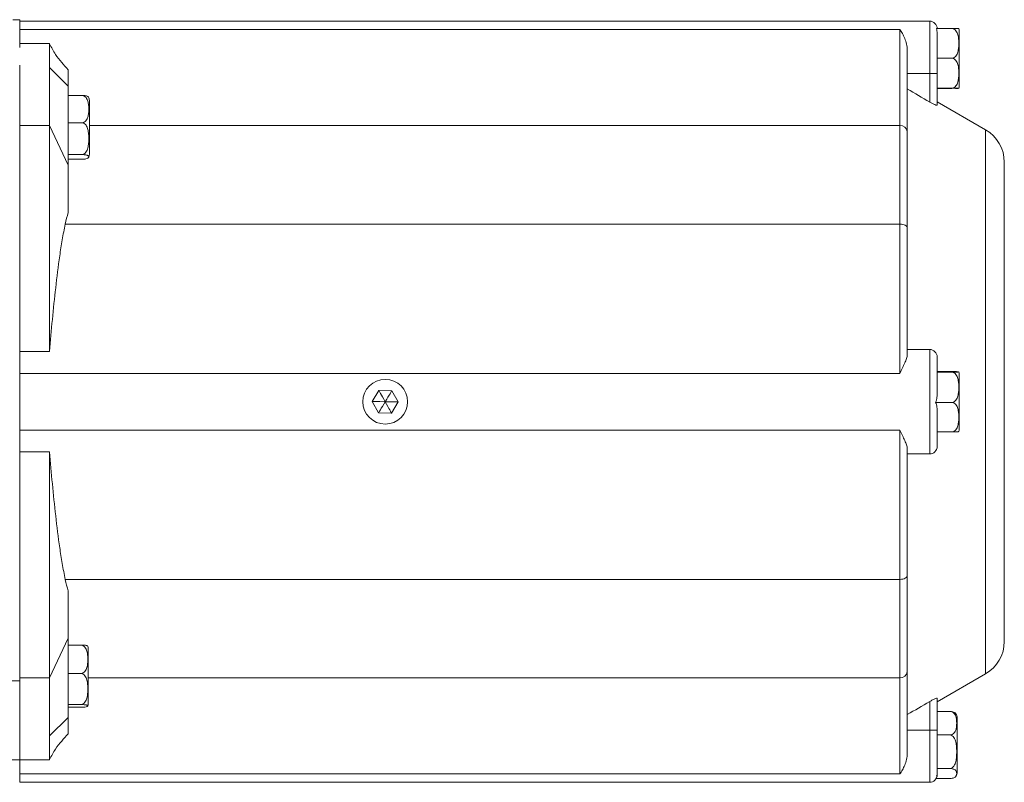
# Model space of a CAD drawing. Header units: millimetres. Extents: x 168 to 893, y 24 to 895.
# Tile 19 of 26: x 355 to 487, y 688 to 790. Entities that reach past the tile are written whole.
import ezdxf

# ---------------------------------------------------------------- set-up
doc = ezdxf.new("R2010")
doc.units = ezdxf.units.MM

msp = doc.modelspace()

# ---------------------------------------------------------------- linework, layer by layer
at = {"color": 7, "linetype": 'Continuous', "lineweight": 15}
for p, q in [((355, 790.07), (354.09, 790.07)), ((355, 790.07), (355, 786.32)), ((477, 789.87), (355, 789.87)), ((473, 788.75), (355, 788.75)), ((473, 775.87), (473, 788.75)), ((477.9, 788.88), (479.97, 788.88)), ((478, 788.25), (478, 782.87)), ((480.97, 781.25), (480.97, 788.49)), ((359, 786.87), (355, 786.87)), ((359, 786.87), (359, 783.64)), ((474, 785.96), (474, 775.03)), ((478, 784.9), (479.97, 784.9)), ((355, 742.77), (355, 783.96)), ((359, 783.64), (359, 775.87)), ((359, 783.64), (361.5, 781.17)), ((361.5, 783.37), (361.5, 781.17)), ((477, 782.87), (474, 782.87)), ((477, 782.87), (478, 782.87)), ((477, 779.03), (477, 782.87)), ((478, 782.87), (478, 778.61)), ((361.5, 781.17), (361.5, 770.56)), ((478, 780.88), (479.97, 780.88)), ((478, 780.85), (479.97, 780.85)), ((361.5, 779.91), (363.34, 779.91)), ((364.34, 772.02), (364.34, 779.26)), ((484.5, 775.31), (478, 779.06)), ((361.5, 776.26), (363.34, 776.26)), ((359, 775.87), (355, 775.87)), ((359, 775.87), (359, 745.59)), ((359, 775.87), (361.5, 770.56)), ((473, 762.68), (473, 775.87)), ((474, 775.03), (474, 762.14)), ((361.5, 771.99), (363.34, 771.99)), ((361.5, 771.36), (363.34, 771.36)), ((487, 770.98), (487, 706.75)), ((361.5, 770.56), (361.5, 764.22)), ((473, 762.68), (361.11, 762.68)), ((473, 742.65), (473, 762.68)), ((474, 762.14), (474, 745.15)), ((477, 745.87), (474, 745.87)), ((477, 731.87), (477, 745.87)), ((359, 745.59), (355, 745.59)), ((478, 744.87), (478, 740.15)), ((355, 742.65), (355, 742.77)), ((473, 742.65), (355, 742.65)), ((355, 735.08), (355, 742.65)), ((478, 742.91), (479.97, 742.91)), ((478, 742.82), (479.97, 742.82)), ((480.97, 735.25), (480.97, 742.48)), ((403.16, 740.38), (402.27, 738.9)), ((403.16, 740.38), (404.89, 740.35)), ((404.89, 740.35), (405.73, 738.84)), ((403.11, 737.38), (402.27, 738.9)), ((404.84, 737.35), (405.73, 738.84)), ((477.79, 738.78), (479.97, 738.78)), ((403.11, 737.38), (404.84, 737.35)), ((478, 737.49), (478, 732.87)), ((473, 735.08), (355, 735.08)), ((355, 734.52), (355, 735.08)), ((355, 701.48), (355, 734.52)), ((473, 715.05), (473, 735.08)), ((478, 734.83), (479.97, 734.83)), ((355, 732.15), (359, 732.15)), ((359, 732.15), (359, 701.87)), ((474, 732.59), (474, 715.6)), ((477, 731.87), (474, 731.87)), ((474, 715.6), (474, 702.71)), ((473, 715.05), (361.11, 715.05)), ((473, 701.87), (473, 715.05)), ((361.5, 713.51), (361.5, 707.17)), ((361.5, 707.17), (359, 701.87)), ((361.5, 707.17), (361.5, 696.56)), ((361.5, 706.26), (363.2, 706.26)), ((364.2, 698.48), (364.2, 705.72)), ((361.5, 702.45), (363.2, 702.45)), ((474, 702.71), (474, 691.77)), ((478, 698.67), (484.5, 702.42)), ((345.25, 701.48), (355, 701.48)), ((359, 701.87), (355, 701.87)), ((355, 690.87), (355, 701.48)), ((359, 701.87), (359, 694.09)), ((473, 688.98), (473, 701.87)), ((361.5, 698.29), (363.2, 698.29)), ((477, 694.87), (477, 698.7)), ((478, 699.12), (478, 694.87)), ((361.5, 697.93), (363.2, 697.93)), ((478, 697.37), (479.7, 697.37)), ((359, 694.09), (361.5, 696.56)), ((361.5, 696.56), (361.5, 694.37)), ((480.7, 689.25), (480.7, 696.49)), ((477, 694.87), (474, 694.87)), ((477, 694.87), (478, 694.87)), ((478, 694.87), (478, 689.94)), ((359, 694.09), (359, 690.87)), ((478, 694.21), (479.7, 694.21)), ((355, 690.87), (344.82, 690.87)), ((359, 690.87), (355, 690.87)), ((355, 688.98), (355, 690.87)), ((477.99, 689.71), (479.7, 689.71)), ((478, 689.51), (478, 688.91)), ((473, 688.98), (355, 688.98)), ((355, 687.87), (355, 688.98)), ((355, 687.87), (477, 687.87)), ((477.87, 688.37), (479.7, 688.37)), ((478, 688.91), (477.92, 688.69))]:
    msp.add_line(p, q, dxfattribs=at)
at = {"color": 8, "linetype": 'Continuous', "lineweight": 15}
for p, q in [((477, 782.87), (477, 789.87)), ((473, 775.87), (364.34, 775.87)), ((484.5, 738.87), (484.5, 775.31)), ((484.5, 702.42), (484.5, 738.87)), ((473, 701.87), (364.2, 701.87)), ((477, 687.87), (477, 694.87))]:
    msp.add_line(p, q, dxfattribs=at)
at = {"color": 7, "linetype": 'Continuous', "lineweight": 15, "flags": 128}
for points in [[(473, 762.68), (473.2, 762.67), (473.38, 762.64), (473.56, 762.59), (473.71, 762.52), (473.83, 762.44), (473.93, 762.34), (473.98, 762.24), (474, 762.14)], [(474, 715.6), (473.98, 715.49), (473.93, 715.39), (473.83, 715.3), (473.71, 715.21), (473.56, 715.15), (473.38, 715.1), (473.2, 715.07), (473, 715.05)]]:
    msp.add_lwpolyline(points, dxfattribs=at)
at = {"color": 7, "linetype": 'Continuous', "lineweight": 15}
for centre, radius, start, end in [((477, 788.87), 1, 0, 90), ((479.97, 788.49), 1, 0, 22.4413), ((479.97, 781.25), 1, 337.5574, 0), ((363.34, 779.26), 1, 0, 25.4504), ((473.07, 774.94), 0.931, 5.3671, 94.5113), ((482, 770.98), 5, 0, 60), ((363.34, 772.02), 1, 334.6324, 0), ((477, 744.87), 1, 0, 90), ((404, 738.87), 3, 0, 180), ((479.97, 742.49), 1, 0, 22.5083), ((404, 738.87), 3, 180, 0), ((479.97, 735.25), 1, 337.4369, 0), ((477, 732.87), 1, 270, 360), ((482, 706.75), 5, 300, 0), ((363.2, 705.72), 1, 0, 23.6992), ((473.07, 702.79), 0.931, 265.4887, 354.6329), ((363.2, 698.48), 1, 336.3787, 0), ((479.7, 696.49), 1, 0, 34.508), ((479.7, 689.25), 1, 325.49, 0), ((477, 688.87), 1, 270, 0)]:
    msp.add_arc(centre, radius, start, end, dxfattribs=at)
for points, knots in [([(474, 785.96), (474, 786.26), (473.96, 786.54), (473.83, 787.07), (473.75, 787.33), (473.56, 787.79), (473.45, 788.01), (473.23, 788.4), (473.12, 788.59), (473, 788.75)], [0, 0, 0, 0, 0.25, 0.25, 0.5, 0.5, 0.75, 0.75, 1, 1, 1, 1]), ([(479.97, 788.88), (480.09, 788.88), (480.2, 788.85), (480.39, 788.73), (480.46, 788.66), (480.65, 788.42), (480.72, 788.23), (480.83, 787.85), (480.86, 787.66), (480.89, 787.27), (480.9, 787.08), (480.9, 786.69), (480.89, 786.5), (480.85, 786.11), (480.83, 785.92), (480.72, 785.55), (480.65, 785.36), (480.46, 785.12), (480.38, 785.04), (480.2, 784.93), (480.09, 784.9), (479.97, 784.9)], [0, 0, 0, 0, 0.0625, 0.0625, 0.125, 0.125, 0.25, 0.25, 0.375, 0.375, 0.5, 0.5, 0.625, 0.625, 0.75, 0.75, 0.875, 0.875, 0.9375, 0.9375, 1, 1, 1, 1]), ([(480.9, 788.87), (480.89, 788.87), (480.87, 788.87), (480.71, 788.88), (480.52, 788.88), (480.32, 788.88), (480.14, 788.88), (480.02, 788.88), (479.97, 788.88)], [0, 0, 0, 0, 0.411406, 0.6216897, 0.7789166, 0.8705926, 0.9446665, 1, 1, 1, 1]), ([(361.5, 783.37), (361.21, 783.68), (360.62, 784.33), (359.72, 785.45), (359.26, 786.33), (359, 786.82)], [0, 0, 0, 0, 0.30962, 0.624519, 1, 1, 1, 1]), ([(479.97, 784.9), (480.09, 784.9), (480.2, 784.86), (480.39, 784.75), (480.46, 784.67), (480.65, 784.43), (480.72, 784.24), (480.83, 783.86), (480.86, 783.67), (480.89, 783.28), (480.9, 783.08), (480.9, 782.69), (480.89, 782.5), (480.85, 782.11), (480.83, 781.91), (480.72, 781.53), (480.65, 781.35), (480.46, 781.1), (480.38, 781.03), (480.2, 780.92), (480.09, 780.88), (479.97, 780.88)], [0, 0, 0, 0, 0.0625, 0.0625, 0.125, 0.125, 0.25, 0.25, 0.375, 0.375, 0.5, 0.5, 0.625, 0.625, 0.75, 0.75, 0.875, 0.875, 0.9375, 0.9375, 1, 1, 1, 1]), ([(479.97, 780.88), (480, 780.88), (480.09, 780.88), (480.25, 780.88), (480.46, 780.88), (480.69, 780.88), (480.86, 780.87), (480.92, 780.87), (480.9, 780.87), (480.9, 780.87)], [0, 0, 0, 0, 0.0337864, 0.0960264, 0.1836621, 0.3192585, 0.5780954, 0.990087, 1, 1, 1, 1]), ([(480.82, 780.86), (480.78, 780.86), (480.7, 780.86), (480.57, 780.85), (480.47, 780.85), (480.47, 780.85)], [0, 0, 0, 0, 0.57069, 0.997389, 1, 1, 1, 1]), ([(363.34, 779.91), (363.45, 779.91), (363.56, 779.88), (363.75, 779.78), (363.83, 779.71), (364.02, 779.48), (364.09, 779.31), (364.19, 778.97), (364.22, 778.79), (364.26, 778.44), (364.26, 778.26), (364.26, 777.91), (364.26, 777.73), (364.22, 777.38), (364.19, 777.2), (364.09, 776.85), (364.01, 776.68), (363.82, 776.46), (363.75, 776.39), (363.56, 776.29), (363.45, 776.26), (363.34, 776.26)], [0, 0, 0, 0, 0.0625, 0.0625, 0.125, 0.125, 0.25, 0.25, 0.375, 0.375, 0.5, 0.5, 0.625, 0.625, 0.75, 0.75, 0.875, 0.875, 0.9375, 0.9375, 1, 1, 1, 1]), ([(364.22, 779.67), (364.22, 779.7), (364.21, 779.75), (364.07, 779.82), (363.89, 779.87), (363.68, 779.9), (363.5, 779.91), (363.39, 779.91), (363.34, 779.91)], [0, 0, 0, 0, 0.268466, 0.529817, 0.725227, 0.839166, 0.931229, 1, 1, 1, 1]), ([(478, 778.61), (478, 778.6), (477.99, 778.6), (477.97, 778.59), (477.94, 778.59), (477.86, 778.61), (477.78, 778.64), (477.59, 778.72), (477.48, 778.78), (477.24, 778.9), (477.12, 778.96), (477, 779.03)], [0, 0, 0, 0, 0.125, 0.125, 0.25, 0.25, 0.5, 0.5, 0.75, 0.75, 1, 1, 1, 1]), ([(363.34, 776.26), (363.45, 776.26), (363.56, 776.22), (363.75, 776.1), (363.83, 776.02), (364.02, 775.76), (364.09, 775.56), (364.19, 775.15), (364.22, 774.95), (364.26, 774.54), (364.26, 774.33), (364.26, 773.91), (364.26, 773.71), (364.22, 773.29), (364.19, 773.08), (364.09, 772.68), (364.01, 772.48), (363.82, 772.22), (363.75, 772.14), (363.56, 772.02), (363.45, 771.99), (363.34, 771.99)], [0, 0, 0, 0, 0.0625, 0.0625, 0.125, 0.125, 0.25, 0.25, 0.375, 0.375, 0.5, 0.5, 0.625, 0.625, 0.75, 0.75, 0.875, 0.875, 0.9375, 0.9375, 1, 1, 1, 1]), ([(363.34, 771.99), (363.45, 771.99), (363.56, 771.98), (363.75, 771.96), (363.83, 771.95), (363.95, 771.93), (364, 771.91), (364.08, 771.88), (364.11, 771.87), (364.19, 771.82), (364.22, 771.79), (364.26, 771.73), (364.26, 771.7), (364.26, 771.64), (364.26, 771.61), (364.22, 771.55), (364.19, 771.52), (364.09, 771.46), (364.01, 771.43), (363.82, 771.4), (363.75, 771.38), (363.56, 771.37), (363.45, 771.36), (363.34, 771.36)], [0, 0, 0, 0, 0.0625, 0.0625, 0.125, 0.125, 0.1875, 0.1875, 0.25, 0.25, 0.375, 0.375, 0.5, 0.5, 0.625, 0.625, 0.75, 0.75, 0.875, 0.875, 0.9375, 0.9375, 1, 1, 1, 1]), ([(361.11, 762.68), (360.96, 761.97), (360.83, 761.27), (360.58, 759.85), (360.47, 759.14), (360.16, 757), (359.99, 755.58), (359.5, 751.3), (359.24, 748.44), (359, 745.59)], [0, 0, 0, 0, 0.125, 0.125, 0.25, 0.25, 0.5, 0.5, 1, 1, 1, 1]), ([(474, 745.15), (474, 745), (473.96, 744.83), (473.83, 744.47), (473.75, 744.27), (473.56, 743.85), (473.45, 743.63), (473.23, 743.16), (473.12, 742.91), (473, 742.65)], [0, 0, 0, 0, 0.25, 0.25, 0.5, 0.5, 0.75, 0.75, 1, 1, 1, 1]), ([(479.97, 742.91), (480.04, 742.91), (480.1, 742.91), (480.23, 742.91), (480.28, 742.91), (480.44, 742.9), (480.52, 742.9), (480.64, 742.9), (480.69, 742.89), (480.77, 742.89), (480.79, 742.89), (480.82, 742.89)], [0, 0, 0, 0, 0.125, 0.125, 0.25, 0.25, 0.5, 0.5, 0.75, 0.75, 1, 1, 1, 1]), ([(480.89, 742.87), (480.89, 742.87), (480.92, 742.86), (480.87, 742.85), (480.71, 742.84), (480.52, 742.83), (480.31, 742.83), (480.14, 742.83), (480.02, 742.82), (479.97, 742.82)], [0, 0, 0, 0, 0.025775, 0.432221, 0.635068, 0.786735, 0.875169, 0.946623, 1, 1, 1, 1]), ([(479.97, 742.82), (480.09, 742.82), (480.2, 742.79), (480.38, 742.67), (480.46, 742.6), (480.65, 742.35), (480.72, 742.16), (480.82, 741.78), (480.85, 741.59), (480.89, 741.2), (480.9, 741), (480.9, 740.61), (480.89, 740.41), (480.85, 740.02), (480.82, 739.82), (480.72, 739.44), (480.64, 739.25), (480.46, 739.01), (480.38, 738.93), (480.19, 738.82), (480.08, 738.78), (479.97, 738.78)], [0, 0, 0, 0, 0.0625, 0.0625, 0.125, 0.125, 0.25, 0.25, 0.375, 0.375, 0.5, 0.5, 0.625, 0.625, 0.75, 0.75, 0.875, 0.875, 0.9375, 0.9375, 1, 1, 1, 1]), ([(478, 740.15), (478, 739.92), (477.99, 739.69), (477.93, 739.23), (477.88, 739), (477.79, 738.78)], [0, 0, 0, 0, 0.5, 0.5, 1, 1, 1, 1]), ([(477.79, 738.78), (477.88, 738.58), (477.93, 738.36), (477.99, 737.93), (478, 737.71), (478, 737.49)], [0, 0, 0, 0, 0.5, 0.5, 1, 1, 1, 1]), ([(479.97, 738.78), (480.09, 738.78), (480.2, 738.75), (480.38, 738.64), (480.46, 738.56), (480.65, 738.32), (480.72, 738.13), (480.82, 737.76), (480.85, 737.57), (480.89, 737.19), (480.9, 737), (480.9, 736.61), (480.89, 736.42), (480.85, 736.04), (480.82, 735.84), (480.72, 735.47), (480.64, 735.29), (480.46, 735.04), (480.38, 734.97), (480.19, 734.86), (480.08, 734.83), (479.97, 734.83)], [0, 0, 0, 0, 0.0625, 0.0625, 0.125, 0.125, 0.25, 0.25, 0.375, 0.375, 0.5, 0.5, 0.625, 0.625, 0.75, 0.75, 0.875, 0.875, 0.9375, 0.9375, 1, 1, 1, 1]), ([(474, 732.59), (474, 732.73), (473.96, 732.9), (473.83, 733.26), (473.75, 733.46), (473.56, 733.88), (473.45, 734.1), (473.23, 734.57), (473.12, 734.82), (473, 735.08)], [0, 0, 0, 0, 0.25, 0.25, 0.5, 0.5, 0.75, 0.75, 1, 1, 1, 1]), ([(479.97, 734.83), (480, 734.83), (480.09, 734.83), (480.25, 734.83), (480.45, 734.83), (480.69, 734.84), (480.87, 734.85), (480.88, 734.86), (480.89, 734.87)], [0, 0, 0, 0, 0.035059, 0.099642, 0.190578, 0.33128, 0.599864, 1, 1, 1, 1]), ([(359, 732.15), (359.24, 729.29), (359.5, 726.43), (359.99, 722.15), (360.16, 720.73), (360.47, 718.6), (360.58, 717.89), (360.83, 716.47), (360.96, 715.76), (361.11, 715.05)], [0, 0, 0, 0, 0.5, 0.5, 0.75, 0.75, 0.875, 0.875, 1, 1, 1, 1]), ([(363.2, 706.26), (363.32, 706.26), (363.43, 706.23), (363.62, 706.12), (363.69, 706.05), (363.88, 705.82), (363.95, 705.64), (364.06, 705.28), (364.09, 705.09), (364.12, 704.73), (364.13, 704.54), (364.13, 704.17), (364.12, 703.99), (364.09, 703.62), (364.06, 703.43), (363.95, 703.07), (363.88, 702.89), (363.69, 702.66), (363.61, 702.59), (363.43, 702.49), (363.32, 702.45), (363.2, 702.45)], [0, 0, 0, 0, 0.0625, 0.0625, 0.125, 0.125, 0.25, 0.25, 0.375, 0.375, 0.5, 0.5, 0.625, 0.625, 0.75, 0.75, 0.875, 0.875, 0.9375, 0.9375, 1, 1, 1, 1]), ([(364.11, 706.11), (364.1, 706.13), (364.09, 706.17), (363.94, 706.21), (363.75, 706.24), (363.55, 706.25), (363.37, 706.26), (363.25, 706.26), (363.2, 706.26)], [0, 0, 0, 0, 0.341508, 0.576764, 0.752662, 0.855225, 0.938095, 1, 1, 1, 1]), ([(363.2, 702.45), (363.32, 702.45), (363.43, 702.42), (363.62, 702.3), (363.69, 702.22), (363.88, 701.96), (363.95, 701.77), (364.06, 701.37), (364.09, 701.18), (364.12, 700.77), (364.13, 700.57), (364.13, 700.17), (364.12, 699.96), (364.09, 699.56), (364.06, 699.36), (363.95, 698.96), (363.88, 698.77), (363.69, 698.52), (363.61, 698.44), (363.43, 698.32), (363.32, 698.29), (363.2, 698.29)], [0, 0, 0, 0, 0.0625, 0.0625, 0.125, 0.125, 0.25, 0.25, 0.375, 0.375, 0.5, 0.5, 0.625, 0.625, 0.75, 0.75, 0.875, 0.875, 0.9375, 0.9375, 1, 1, 1, 1]), ([(363.2, 698.29), (363.32, 698.29), (363.43, 698.28), (363.61, 698.27), (363.69, 698.27), (363.82, 698.25), (363.87, 698.24), (363.95, 698.23), (363.98, 698.22), (364.06, 698.2), (364.09, 698.18), (364.12, 698.14), (364.13, 698.13), (364.13, 698.09), (364.12, 698.07), (364.09, 698.04), (364.06, 698.02), (363.95, 697.99), (363.88, 697.97), (363.69, 697.95), (363.61, 697.94), (363.43, 697.93), (363.32, 697.93), (363.2, 697.93)], [0, 0, 0, 0, 0.0625, 0.0625, 0.125, 0.125, 0.1875, 0.1875, 0.25, 0.25, 0.375, 0.375, 0.5, 0.5, 0.625, 0.625, 0.75, 0.75, 0.875, 0.875, 0.9375, 0.9375, 1, 1, 1, 1]), ([(477, 698.7), (477.12, 698.77), (477.24, 698.84), (477.48, 698.96), (477.58, 699.01), (477.78, 699.09), (477.86, 699.12), (477.97, 699.15), (478, 699.14), (478, 699.12)], [0, 0, 0, 0, 0.25, 0.25, 0.5, 0.5, 0.75, 0.75, 1, 1, 1, 1]), ([(479.7, 697.37), (479.81, 697.37), (479.92, 697.34), (480.11, 697.25), (480.18, 697.19), (480.37, 697), (480.45, 696.85), (480.55, 696.55), (480.58, 696.4), (480.61, 696.09), (480.62, 695.94), (480.62, 695.63), (480.61, 695.48), (480.58, 695.18), (480.55, 695.02), (480.44, 694.73), (480.37, 694.58), (480.18, 694.39), (480.1, 694.33), (479.92, 694.24), (479.81, 694.21), (479.7, 694.21)], [0, 0, 0, 0, 0.0625, 0.0625, 0.125, 0.125, 0.25, 0.25, 0.375, 0.375, 0.5, 0.5, 0.625, 0.625, 0.75, 0.75, 0.875, 0.875, 0.9375, 0.9375, 1, 1, 1, 1]), ([(480.51, 697.05), (480.48, 697.09), (480.42, 697.18), (480.24, 697.27), (480.04, 697.33), (479.86, 697.36), (479.75, 697.36), (479.7, 697.37)], [0, 0, 0, 0, 0.31279, 0.598397, 0.764928, 0.899485, 1, 1, 1, 1]), ([(359, 690.92), (359.26, 691.4), (359.72, 692.28), (360.62, 693.41), (361.21, 694.05), (361.5, 694.37)], [0, 0, 0, 0, 0.375481, 0.69038, 1, 1, 1, 1]), ([(479.7, 694.21), (479.81, 694.21), (479.92, 694.17), (480.11, 694.05), (480.18, 693.96), (480.37, 693.69), (480.45, 693.47), (480.55, 693.05), (480.58, 692.83), (480.61, 692.4), (480.62, 692.18), (480.62, 691.74), (480.61, 691.52), (480.58, 691.09), (480.55, 690.87), (480.44, 690.44), (480.37, 690.23), (480.18, 689.96), (480.1, 689.88), (479.92, 689.75), (479.81, 689.71), (479.7, 689.71)], [0, 0, 0, 0, 0.0625, 0.0625, 0.125, 0.125, 0.25, 0.25, 0.375, 0.375, 0.5, 0.5, 0.625, 0.625, 0.75, 0.75, 0.875, 0.875, 0.9375, 0.9375, 1, 1, 1, 1]), ([(474, 691.77), (474, 691.47), (473.96, 691.19), (473.83, 690.66), (473.75, 690.41), (473.56, 689.94), (473.45, 689.73), (473.23, 689.33), (473.12, 689.15), (473, 688.98)], [0, 0, 0, 0, 0.25, 0.25, 0.5, 0.5, 0.75, 0.75, 1, 1, 1, 1]), ([(479.7, 689.71), (479.81, 689.71), (479.92, 689.7), (480.11, 689.66), (480.18, 689.64), (480.31, 689.58), (480.36, 689.55), (480.44, 689.49), (480.47, 689.46), (480.55, 689.37), (480.58, 689.3), (480.61, 689.17), (480.62, 689.11), (480.62, 688.97), (480.61, 688.91), (480.58, 688.78), (480.55, 688.71), (480.44, 688.59), (480.37, 688.52), (480.18, 688.44), (480.11, 688.42), (479.92, 688.38), (479.81, 688.37), (479.7, 688.37)], [0, 0, 0, 0, 0.0625, 0.0625, 0.125, 0.125, 0.1875, 0.1875, 0.25, 0.25, 0.375, 0.375, 0.5, 0.5, 0.625, 0.625, 0.75, 0.75, 0.875, 0.875, 0.9375, 0.9375, 1, 1, 1, 1])]:
    msp.add_open_spline(points, degree=3, knots=knots, dxfattribs=at)
for points in [[(477.9, 788.88), (477.97, 788.68), (478, 788.46), (478, 788.25)], [(474, 780.79), (475, 780.21), (476, 779.62), (477, 779.03)], [(361.5, 764.22), (361.35, 763.72), (361.23, 763.2), (361.11, 762.68)], [(403.16, 740.38), (403.19, 740.33), (403.47, 739.83), (404, 738.87)], [(404.89, 740.35), (404.86, 740.3), (404.57, 739.81), (404, 738.87)], [(402.27, 738.9), (402.33, 738.89), (402.9, 738.88), (404, 738.87)], [(403.11, 737.38), (403.14, 737.43), (403.44, 737.93), (404, 738.87)], [(405.73, 738.84), (405.68, 738.84), (405.1, 738.85), (404, 738.87)], [(404.84, 737.35), (404.81, 737.4), (404.53, 737.91), (404, 738.87)], [(361.11, 715.05), (361.23, 714.53), (361.35, 714.02), (361.5, 713.51)], [(477, 698.7), (476, 698.11), (475, 697.53), (474, 696.94)], [(478, 689.94), (478, 689.87), (478, 689.79), (477.99, 689.71)], [(477.99, 689.71), (478, 689.64), (478, 689.58), (478, 689.51)]]:
    msp.add_open_spline(points, degree=3, dxfattribs=at)

doc.saveas('drawing.dxf')
